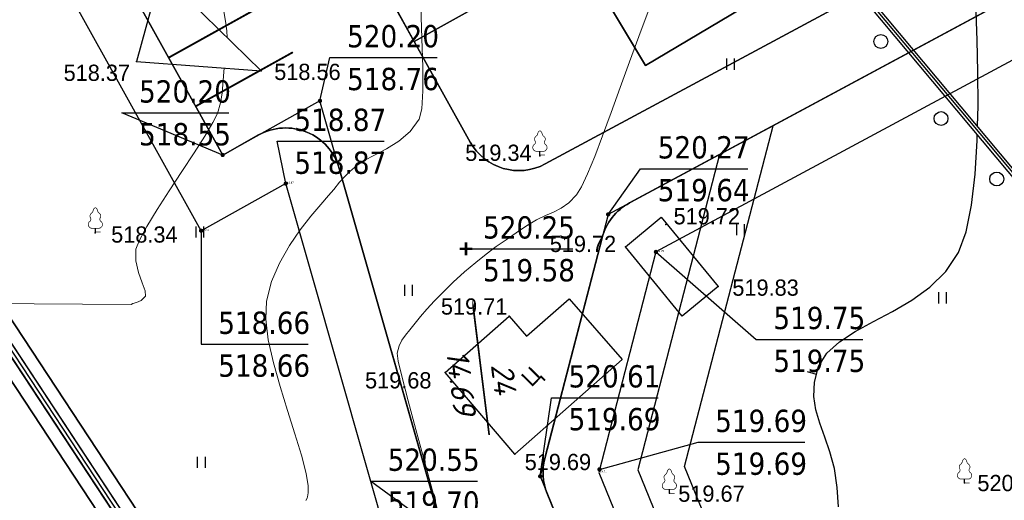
# Model space of a CAD drawing. Header units: millimetres. Extents: x 767170 to 66149698, y -983507 to 2493658.
# Tile 253 of 256: x 3276220 to 3329287, y -654943 to -629043. Entities that reach past the tile are written whole.
import ezdxf

# ---------------------------------------------------------------- set-up
doc = ezdxf.new("R2010")
doc.units = ezdxf.units.MM
doc.linetypes.add('Д_ТРОТ_ТРУБА', pattern=[3, 1.5, -1.5])
doc.linetypes.add('ДОРОГИ_СТРОЯЩ', pattern=[9, 8, -1])
for name, color, linetype in [('(004) Точки рельефа', 7, 'Continuous'), ('(010) Геол. Выработки', 7, 'Continuous'), ('(022) Возд. Линии', 7, 'Continuous'), ('(025) Дорога', 7, 'Continuous'), ('(028) Гидротехн.', 7, 'Continuous'), ('(031) Горизонтали', 42, 'Continuous'), ('(035) Откосы', 7, 'Continuous'), ('(036) Растительность', 7, 'Continuous'), ('(038) Деревья', 7, 'Continuous'), ('(040) Ограда', 7, 'Continuous'), ('GLUXOY OG', 7, 'Continuous'), ('R_Loyiha_SRF-BND', 7, 'Continuous'), ('V_GRADEMARKER', 6, 'Continuous'), ('V_Loyiha_OPOR-PNT', 7, 'Continuous')]:
    doc.layers.add(name, color=color, linetype=linetype)
doc.layers.add('(032) Горизонтали утолщенные', color=32, linetype='Continuous', lineweight=30)
doc.layers.add('(042) Бергштрих', color=32, linetype='Continuous', lineweight=30)
doc.styles.add('BM-431', font='txt')
doc.styles.add('D-431', font='txt')
doc.styles.add('ESKD1', font='eskd1.shx', dxfattribs={"width": 1.2, "oblique": 14.994305})
doc.styles.get("Standard").update_dxf_attribs({"font": 'isocpeui.ttf'})
doc.styles.add('Tahoma', font='tahoma.ttf')
doc.linetypes.add('ОГРАДА_БЕТ', pattern='A,4,["|",Standard,S=0.8,R=0,X=0,Y=-0.8],4', length=8)
doc.linetypes.add('ОГРАДА_ГЛИН', pattern='A,4,["|",Standard,S=0.8,R=0,X=0,Y=-0.8],0.5,["|",Standard,S=0.8,R=0,X=0,Y=-0.8],3.5', length=8)
doc.linetypes.add('ОТКОСЫ_НЕУКР1', pattern='A,0.5,["|",Standard,S=-1.2,R=0,X=0,Y=1.2],1,["|",Standard,S=-0.5,R=0,X=0,Y=0.5],0.5', length=2)
doc.linetypes.add('ПОДПОРНАЯ СТЕНКА', pattern='A,2,["V",Standard,S=1.2,R=0,X=0,Y=-1.2],0.2,["V",Standard,S=0.8,R=0,X=0,Y=-0.8],0.25,["V",Standard,S=0.3,R=0,X=0,Y=-0.3],0.25', length=2.7)

# ---------------------------------------------------------------- blocks, each defined once
blk = doc.blocks.new('d')
at = {"layer": '(038) Деревья'}
blk.add_ellipse((0, 0), major_axis=(0.265, 0.265), ratio=1, start_param=5.497787, end_param=11.780972, dxfattribs=at)
blk = doc.blocks.new('I04010')
for p, q in [((-0.412273, 0.007146), (-0.412273, 1.207146)), ((0.387727, 1.207146), (0.387727, 0.007146))]:
    blk.add_line(p, q)
blk = doc.blocks.new('karagach-flat-66')
at = {"layer": '(038) Деревья', "const_width": 0.0375}
for points in [[(-0.208, 1.009, 0.181567), (-0.117, 1.159, 0.303004)], [(0, 1.312, 0.246034), (-0.117, 1.159, 0.489079)], [(0, 1.312, -0.246034), (0.117, 1.159, -0.489079)], [(0.208, 1.009, -0.181567), (0.117, 1.159, -0.303004)], [(-0.315, 0.559, 0.626949), (-0.218, 0.206, 0.702465)], [(-0.315, 0.559, 0.383603), (-0.255, 0.753, 0.352912)], [(-0.208, 1.009, 0.430853), (-0.255, 0.753, 0.548276)], [(0.208, 1.009, -0.430853), (0.255, 0.753, -0.548276)], [(0.315, 0.559, -0.626949), (0.218, 0.206, -0.702465)], [(0.315, 0.559, -0.383603), (0.255, 0.753, -0.352912)]]:
    blk.add_lwpolyline(points, format="xyb", dxfattribs=at)
for points in [[(0, 0.206), (-0.218, 0.206)], [(0, 0), (0, 0.206)], [(0, 0.206), (0.218, 0.206)], [(0, 0), (0.281, 0)]]:
    blk.add_lwpolyline(points, dxfattribs=at)
at = {"layer": '(038) Деревья'}
blk.add_lwpolyline([(0, 0), (0, 0.206)], dxfattribs=at)
blk = doc.blocks.new('karagach-flat-67-flat-1')
at = {"layer": '(038) Деревья', "const_width": 0.0375}
for points in [[(-0.208, 1.009, 0.181567), (-0.117, 1.159, 0.303004)], [(0, 1.312, 0.246034), (-0.117, 1.159, 0.489079)], [(0, 1.312, -0.246034), (0.117, 1.159, -0.489079)], [(0.208, 1.009, -0.181567), (0.117, 1.159, -0.303004)], [(-0.315, 0.559, 0.626949), (-0.218, 0.206, 0.702465)], [(-0.315, 0.559, 0.383603), (-0.255, 0.753, 0.352912)], [(-0.208, 1.009, 0.430853), (-0.255, 0.753, 0.548276)], [(0.208, 1.009, -0.430853), (0.255, 0.753, -0.548276)], [(0.315, 0.559, -0.626949), (0.218, 0.206, -0.702465)], [(0.315, 0.559, -0.383603), (0.255, 0.753, -0.352912)]]:
    blk.add_lwpolyline(points, format="xyb", dxfattribs=at)
for points in [[(0, 0.206), (-0.218, 0.206)], [(0, 0), (0, 0.206)], [(0, 0.206), (0.218, 0.206)], [(0, 0), (0.281, 0)]]:
    blk.add_lwpolyline(points, dxfattribs=at)
at = {"layer": '(038) Деревья'}
blk.add_lwpolyline([(0, 0), (0, 0.206)], dxfattribs=at)
blk = doc.blocks.new('karagach-flat-68')
at = {"layer": '(038) Деревья', "const_width": 0.0375}
for points in [[(-0.208, 1.009, 0.181567), (-0.117, 1.159, 0.303004)], [(0, 1.312, 0.246034), (-0.117, 1.159, 0.489079)], [(0, 1.312, -0.246034), (0.117, 1.159, -0.489079)], [(0.208, 1.009, -0.181567), (0.117, 1.159, -0.303004)], [(-0.315, 0.559, 0.626949), (-0.218, 0.206, 0.702465)], [(-0.315, 0.559, 0.383603), (-0.255, 0.753, 0.352912)], [(-0.208, 1.009, 0.430853), (-0.255, 0.753, 0.548276)], [(0.208, 1.009, -0.430853), (0.255, 0.753, -0.548276)], [(0.315, 0.559, -0.626949), (0.218, 0.206, -0.702465)], [(0.315, 0.559, -0.383603), (0.255, 0.753, -0.352912)]]:
    blk.add_lwpolyline(points, format="xyb", dxfattribs=at)
for points in [[(0, 0.206), (-0.218, 0.206)], [(0, 0), (0, 0.206)], [(0, 0.206), (0.218, 0.206)], [(0, 0), (0.281, 0)]]:
    blk.add_lwpolyline(points, dxfattribs=at)
at = {"layer": '(038) Деревья'}
blk.add_lwpolyline([(0, 0), (0, 0.206)], dxfattribs=at)
blk = doc.blocks.new('karagach-flat-69')
at = {"layer": '(038) Деревья', "const_width": 0.0375}
for points in [[(-0.208, 1.009, 0.181567), (-0.117, 1.159, 0.303004)], [(0, 1.312, 0.246034), (-0.117, 1.159, 0.489079)], [(0, 1.312, -0.246034), (0.117, 1.159, -0.489079)], [(0.208, 1.009, -0.181567), (0.117, 1.159, -0.303004)], [(-0.315, 0.559, 0.626949), (-0.218, 0.206, 0.702465)], [(-0.315, 0.559, 0.383603), (-0.255, 0.753, 0.352912)], [(-0.208, 1.009, 0.430853), (-0.255, 0.753, 0.548276)], [(0.208, 1.009, -0.430853), (0.255, 0.753, -0.548276)], [(0.315, 0.559, -0.626949), (0.218, 0.206, -0.702465)], [(0.315, 0.559, -0.383603), (0.255, 0.753, -0.352912)]]:
    blk.add_lwpolyline(points, format="xyb", dxfattribs=at)
for points in [[(0, 0.206), (-0.218, 0.206)], [(0, 0), (0, 0.206)], [(0, 0.206), (0.218, 0.206)], [(0, 0), (0.281, 0)]]:
    blk.add_lwpolyline(points, dxfattribs=at)
at = {"layer": '(038) Деревья'}
blk.add_lwpolyline([(0, 0), (0, 0.206)], dxfattribs=at)
blk = doc.blocks.new('Topo Xos')
at = {"layer": '(004) Точки рельефа', "color": 7, "linetype": 'ByBlock', "lineweight": -2, "transparency": 16777216}
for p in [(-70.242, -59.681), (-63.513, -60.182), (-48.505, -64.775), (-72.466, -68.921), (-43.891, -69.672), (-38.887, -71.806), (-50.146, -73.414), (-53.6, -76.442), (-49.841, -80.851), (-41.519, -82.949)]:
    blk.add_point(p, dxfattribs=at)
at = {"layer": '(004) Точки рельефа', "transparency": 16777216}
blk.add_point((-25.609, -82.393), dxfattribs=at)
at = {"layer": '(010) Геол. Выработки', "transparency": 16777216}
blk.add_point((-41.714, -68.474), dxfattribs=at)
at = {"layer": '(025) Дорога', "linetype": 'Д_ТРОТ_ТРУБА', "ltscale": 600, "transparency": 16777216, "flags": 128}
blk.add_lwpolyline([(-49.841, -80.851), (-53.6, -76.442), (-50.146, -73.414), (-49.214, -74.477), (-46.926, -72.471), (-44.059, -75.741), (-49.841, -80.851)], dxfattribs=at)
at = {"layer": '(028) Гидротехн.', "ltscale": 600, "transparency": 16777216}
for points in [[(-8.956, -82.702), (-37.557, -48.518)], [(-8.726, -82.509), (-37.327, -48.325)]]:
    blk.add_lwpolyline(points, dxfattribs=at)
at = {"layer": '(028) Гидротехн.', "color": 3, "linetype": 'Д_ТРОТ_ТРУБА', "ltscale": 600, "transparency": 16777216, "flags": 128}
blk.add_lwpolyline([(-8.841, -82.605), (-37.442, -48.421)], dxfattribs=at)
at = {"layer": '(031) Горизонтали', "color": 42, "linetype": 'Continuous', "lineweight": 0, "ltscale": 600, "transparency": 16777216}
for points in [[(-65.347, -58.382), (-65.376, -58.026), (-65.447, -57.518), (-65.549, -56.879)], [(-61.113, -83.346), (-61.049, -83.22), (-61.019, -83.135), (-60.983, -82.931), (-60.99, -82.543), (-61.097, -81.89), (-61.353, -80.893), (-61.703, -79.745), (-62.102, -78.497), (-62.504, -77.202), (-62.863, -75.913), (-63.135, -74.682), (-63.272, -73.561), (-63.23, -72.603), (-62.954, -71.547), (-62.526, -70.542), (-61.997, -69.605), (-61.418, -68.755), (-60.839, -68.009), (-60.311, -67.386), (-59.885, -66.904), (-59.611, -66.582), (-59.296, -66.186), (-59.029, -65.893), (-58.741, -65.618), (-58.361, -65.281), (-57.96, -65.016), (-57.403, -64.729), (-56.759, -64.391), (-56.097, -63.974), (-55.489, -63.449), (-55.002, -62.786), (-54.864, -62.226), (-54.806, -61.272), (-54.81, -59.988), (-54.854, -58.441), (-54.918, -56.693)], [(-53.676, -85.185), (-54.186, -83.206), (-54.696, -81.293), (-55.177, -79.522), (-55.597, -77.972), (-55.927, -76.718), (-56.134, -75.838), (-56.19, -75.409), (-56.087, -75.008), (-55.937, -74.697), (-55.74, -74.423), (-55.5, -74.138), (-55.217, -73.789), (-54.932, -73.433), (-54.585, -73.028), (-54.175, -72.579), (-53.701, -72.093), (-53.163, -71.573), (-52.559, -71.025), (-51.95, -70.506), (-51.386, -70.059), (-50.848, -69.66), (-50.32, -69.289), (-49.783, -68.924), (-49.221, -68.544), (-48.677, -68.217), (-48.197, -67.987), (-47.76, -67.796), (-47.349, -67.585), (-46.945, -67.297), (-46.529, -66.871), (-46.261, -66.439), (-45.929, -65.733), (-45.544, -64.799), (-45.116, -63.683), (-44.653, -62.431), (-44.166, -61.09), (-43.663, -59.707), (-43.156, -58.327), (-42.653, -56.996)], [(-78.402, -72.725), (-70.532, -72.769), (-70.43, -72.731), (-70.245, -72.669), (-69.986, -72.557), (-69.751, -72.321), (-69.768, -72.04), (-69.925, -71.601), (-70.124, -71.05), (-70.271, -70.433), (-70.269, -69.796), (-70.083, -69.302), (-69.685, -68.568), (-69.132, -67.661), (-68.484, -66.652), (-67.8, -65.61), (-67.138, -64.603), (-66.558, -63.702), (-66.118, -62.974), (-65.878, -62.49), (-65.709, -61.914), (-65.62, -61.396), (-65.578, -60.92), (-65.555, -60.471), (-65.517, -60.032)]]:
    blk.add_lwpolyline(points, dxfattribs=at)
at = {"layer": '(032) Горизонтали утолщенные', "color": 32, "linetype": 'Continuous', "lineweight": 30, "ltscale": 600, "transparency": 16777216}
for points in [[(-24.91, -63.165), (-24.884, -62.063), (-24.89, -60.233), (-24.93, -58.532), (-24.99, -57.05), (-25.052, -55.88), (-25.101, -55.111), (-25.121, -54.833), (-25.101, -54.784), (-25.072, -54.719), (-25.063, -54.67), (-25.052, -54.616), (-24.869, -54.423), (-24.37, -53.895), (-23.624, -53.091), (-22.701, -52.075), (-21.669, -50.908), (-20.599, -49.652), (-20.577, -49.624)], [(-32.402, -83.682), (-32.478, -82.633), (-32.628, -81.615), (-32.865, -80.722), (-33.141, -79.919), (-33.41, -79.175), (-33.625, -78.456), (-33.738, -77.729), (-33.704, -76.961), (-33.475, -76.121), (-33.033, -75.398), (-32.354, -74.781), (-31.497, -74.229), (-30.522, -73.701), (-29.488, -73.155), (-28.452, -72.552), (-27.476, -71.849), (-26.617, -71.005), (-25.934, -69.98), (-25.527, -68.864), (-25.234, -67.423), (-25.04, -65.749), (-24.929, -63.932), (-24.921, -63.62)]]:
    blk.add_lwpolyline(points, dxfattribs=at)
at = {"layer": '(035) Откосы', "linetype": 'ОТКОСЫ_НЕУКР1', "ltscale": 600, "transparency": 16777216}
blk.add_lwpolyline([(-70.242, -59.681), (-63.513, -60.182), (-68.919, -54.88), (-70.242, -59.681)], dxfattribs=at)
at = {"layer": '(035) Откосы', "linetype": 'ПОДПОРНАЯ СТЕНКА', "ltscale": 600, "transparency": 16777216}
blk.add_lwpolyline([(-43.891, -69.672), (-41.956, -68.078), (-38.887, -71.806), (-40.822, -73.399)], close=True, dxfattribs=at)
at = {"layer": '(040) Ограда', "ltscale": 600, "transparency": 16777216, "flags": 128}
blk.add_lwpolyline([(7.06, 105.873), (2.797, 103.255), (11.659, 86.823), (-65.034, 40.217), (-128.016, 1.963), (-48.288, -119.227), (-43.67, -125.768)], dxfattribs=at)
at = {"layer": '(040) Ограда', "linetype": 'ОГРАДА_БЕТ', "ltscale": 600, "transparency": 16777216, "flags": 128}
blk.add_lwpolyline([(7.61, 105.742), (3.328, 103.112), (12.191, 86.678), (-64.827, 39.875), (-127.454, 1.836), (-47.958, -119.002), (-43.344, -125.537)], dxfattribs=at)
at = {"layer": '(042) Бергштрих', "color": 32, "linetype": 'Continuous', "lineweight": 30, "ltscale": 600, "transparency": 16777216}
blk.add_line((-33.589, -76.541), (-34.072, -76.41), dxfattribs=at)
at = {"layer": '(022) Возд. Линии', "transparency": 16777216}
for name, p in [('karagach-flat-69', (-48.496, -64.725)), ('karagach-flat-68', (-72.457, -68.871)), ('karagach-flat-66', (-25.609, -82.393)), ('karagach-flat-67-flat-1', (-41.519, -82.949))]:
    blk.add_blockref(name, p, dxfattribs=at)
at = {"layer": '(036) Растительность', "linetype": 'Continuous', "transparency": 16777216, "xscale": 0.5, "yscale": 0.5, "zscale": 0.5}
for p in [(-38.214, -60.131), (-37.673, -69.052), (-66.814, -69.177), (-55.568, -72.317), (-26.797, -72.723), (-66.736, -81.585)]:
    blk.add_blockref('I04010', p, dxfattribs=at)
at = {"layer": '(038) Деревья', "linetype": 'Continuous', "transparency": 16777216}
for p in [(-30.125, -58.605), (-26.877, -62.759), (-23.875, -66.015)]:
    blk.add_blockref('d', p, dxfattribs=at)
at = {"layer": '(004) Точки рельефа', "linetype": 'ByBlock', "transparency": 16777216, "style": 'D-431'}
blk.add_text('520.25', height=0.875, dxfattribs=at).set_placement((-24.917, -82.836))
at = {"layer": '(004) Точки рельефа', "linetype": 'ByBlock', "transparency": 16777216, "char_height": 0.875, "attachment_point": 4, "style": 'D-431'}
for s, insert in [('518.37', (-74.166, -60.298)), ('518.56', (-62.816, -60.247)), ('519.34', (-52.523, -64.608)), ('519.72', (-41.292, -68.027)), ('518.34', (-71.604, -69.012)), ('519.72', (-47.966, -69.518)), ('519.83', (-38.124, -71.874)), ('519.71', (-53.831, -72.892)), ('519.68', (-57.92, -76.87)), ('519.69', (-49.316, -81.27)), ('519.67', (-41.04, -82.977))]:
    blk.add_mtext(s, dxfattribs=dict(at, insert=insert))
at = {"layer": '(025) Дорога', "linetype": 'ДОРОГИ_СТРОЯЩ', "transparency": 16777216, "style": 'BM-431'}
blk.add_text('Ц', height=0.875, rotation=45.4202, dxfattribs=at).set_placement((-48.957, -77.263))
blk = doc.blocks.new('*U1489')
at = {"color": 7, "true_color": 0xffffff, "const_width": 100}
blk.add_lwpolyline([(-3000, 0), (3000, 0)], dxfattribs=at)
blk = doc.blocks.new('*U1490')
at = {"color": 0, "linetype": 'ByBlock', "lineweight": -2, "transparency": 16777216}
for p in [(0, 30000), (0, 27000), (0, 24000), (0, 21000), (0, 18000), (0, 15000), (0, 12000), (0, 9000), (0, 6000), (0, 3000), (0, 0)]:
    blk.add_blockref('*U1489', p, dxfattribs=at)
blk = doc.blocks.new('*U1357')
at = {"layer": 'V_Loyiha_OPOR-PNT', "elevation": 520.2}
blk.add_lwpolyline([(-65.594, -64.722), (-71.025, -62.449), (-65.264, -62.449)], dxfattribs=at)
at = {"layer": 'V_Loyiha_OPOR-PNT', "const_width": 0.115, "elevation": 520.2}
blk.add_lwpolyline([(-65.652, -64.722, 1), (-65.537, -64.722, 1)], format="xyb", close=True, dxfattribs=at)
at = {"layer": 'V_Loyiha_OPOR-PNT', "color": 1, "style": 'Tahoma'}
blk.add_text('520.20', height=1.2, dxfattribs=at).set_placement((-70.102, -61.895, 520.2))
at = {"layer": 'V_Loyiha_OPOR-PNT', "color": 5, "style": 'Tahoma'}
blk.add_text('518.55', height=1.2, dxfattribs=at).set_placement((-70.102, -64.203, 520.2))
blk = doc.blocks.new('*U1358')
at = {"layer": 'V_Loyiha_OPOR-PNT', "elevation": 520.2}
blk.add_lwpolyline([(-60.35, -61.804), (-59.811, -59.472), (-54.037, -59.472)], dxfattribs=at)
at = {"layer": 'V_Loyiha_OPOR-PNT', "const_width": 0.115, "elevation": 520.2}
blk.add_lwpolyline([(-60.408, -61.804, 1), (-60.292, -61.804, 1)], format="xyb", close=True, dxfattribs=at)
at = {"layer": 'V_Loyiha_OPOR-PNT', "color": 1, "style": 'Tahoma'}
blk.add_text('520.20', height=1.2, dxfattribs=at).set_placement((-58.888, -58.918, 520.2))
at = {"layer": 'V_Loyiha_OPOR-PNT', "color": 5, "style": 'Tahoma'}
blk.add_text('518.76', height=1.2, dxfattribs=at).set_placement((-58.888, -61.226, 520.2))
blk = doc.blocks.new('*U1359')
at = {"layer": 'V_Loyiha_OPOR-PNT', "elevation": 520.55}
blk.add_lwpolyline([(-53.676, -85.185), (-57.622, -82.293), (-51.861, -82.293)], dxfattribs=at)
at = {"layer": 'V_Loyiha_OPOR-PNT', "const_width": 0.115, "elevation": 520.55}
blk.add_lwpolyline([(-53.734, -85.185, 1), (-53.619, -85.185, 1)], format="xyb", close=True, dxfattribs=at)
at = {"layer": 'V_Loyiha_OPOR-PNT', "color": 1, "style": 'Tahoma'}
blk.add_text('520.55', height=1.2, dxfattribs=at).set_placement((-56.699, -81.739, 520.55))
at = {"layer": 'V_Loyiha_OPOR-PNT', "color": 5, "style": 'Tahoma'}
blk.add_text('519.70', height=1.2, dxfattribs=at).set_placement((-56.699, -84.047, 520.55))
blk = doc.blocks.new('*U1371')
at = {"layer": 'V_Loyiha_OPOR-PNT', "elevation": 520.27}
blk.add_lwpolyline([(-44.818, -67.924), (-43.069, -65.46), (-37.283, -65.46)], dxfattribs=at)
at = {"layer": 'V_Loyiha_OPOR-PNT', "const_width": 0.115, "elevation": 520.27}
blk.add_lwpolyline([(-44.875, -67.924, 1), (-44.76, -67.924, 1)], format="xyb", close=True, dxfattribs=at)
at = {"layer": 'V_Loyiha_OPOR-PNT', "color": 1, "style": 'Tahoma'}
blk.add_text('520.27', height=1.2, dxfattribs=at).set_placement((-42.146, -64.907, 520.27))
at = {"layer": 'V_Loyiha_OPOR-PNT', "color": 5, "style": 'Tahoma'}
blk.add_text('519.64', height=1.2, dxfattribs=at).set_placement((-42.146, -67.214, 520.27))
blk = doc.blocks.new('*U1372')
at = {"layer": 'V_Loyiha_OPOR-PNT', "elevation": 520.61}
blk.add_lwpolyline([(-48.482, -82.033), (-47.876, -77.801), (-42.117, -77.801)], dxfattribs=at)
at = {"layer": 'V_Loyiha_OPOR-PNT', "const_width": 0.115, "elevation": 520.61}
blk.add_lwpolyline([(-48.539, -82.033, 1), (-48.424, -82.033, 1)], format="xyb", close=True, dxfattribs=at)
at = {"layer": 'V_Loyiha_OPOR-PNT', "color": 1, "style": 'Tahoma'}
blk.add_text('520.61', height=1.2, dxfattribs=at).set_placement((-46.953, -77.247, 520.61))
at = {"layer": 'V_Loyiha_OPOR-PNT', "color": 5, "style": 'Tahoma'}
blk.add_text('519.69', height=1.2, dxfattribs=at).set_placement((-46.953, -79.555, 520.61))
blk = doc.blocks.new('*U1410')
at = {"layer": 'V_Loyiha_OPOR-PNT', "const_width": 0.115, "elevation": 518.66}
blk.add_lwpolyline([(-66.815, -68.802, 1), (-66.7, -68.802, 1)], format="xyb", close=True, dxfattribs=at)
at = {"layer": 'V_Loyiha_OPOR-PNT', "elevation": 518.66}
blk.add_lwpolyline([(-66.757, -68.802), (-66.757, -74.916), (-60.984, -74.916)], dxfattribs=at)
at = {"layer": 'V_Loyiha_OPOR-PNT', "color": 1, "style": 'Tahoma'}
blk.add_text('518.66', height=1.2, dxfattribs=at).set_placement((-65.834, -74.362, 518.66))
at = {"layer": 'V_Loyiha_OPOR-PNT', "color": 5, "style": 'Tahoma'}
blk.add_text('518.66', height=1.2, dxfattribs=at).set_placement((-65.834, -76.67, 518.66))
blk = doc.blocks.new('*U1411')
at = {"layer": 'V_Loyiha_OPOR-PNT', "elevation": 518.87}
blk.add_lwpolyline([(-62.197, -66.264), (-62.654, -63.981), (-56.886, -63.981)], dxfattribs=at)
at = {"layer": 'V_Loyiha_OPOR-PNT', "const_width": 0.115, "elevation": 518.87}
blk.add_lwpolyline([(-62.254, -66.264, 1), (-62.139, -66.264, 1)], format="xyb", close=True, dxfattribs=at)
at = {"layer": 'V_Loyiha_OPOR-PNT', "color": 1, "style": 'Tahoma'}
blk.add_text('518.87', height=1.2, dxfattribs=at).set_placement((-61.731, -63.427, 518.87))
at = {"layer": 'V_Loyiha_OPOR-PNT', "color": 5, "style": 'Tahoma'}
blk.add_text('518.87', height=1.2, dxfattribs=at).set_placement((-61.731, -65.735, 518.87))
blk = doc.blocks.new('*U1413')
at = {"layer": 'V_Loyiha_OPOR-PNT', "elevation": 519.69}
blk.add_lwpolyline([(-45.286, -81.663), (-39.975, -80.201), (-34.216, -80.201)], dxfattribs=at)
at = {"layer": 'V_Loyiha_OPOR-PNT', "const_width": 0.115, "elevation": 519.69}
blk.add_lwpolyline([(-45.344, -81.663, 1), (-45.229, -81.663, 1)], format="xyb", close=True, dxfattribs=at)
at = {"layer": 'V_Loyiha_OPOR-PNT', "color": 1, "style": 'Tahoma'}
blk.add_text('519.69', height=1.2, dxfattribs=at).set_placement((-39.052, -79.647, 519.69))
at = {"layer": 'V_Loyiha_OPOR-PNT', "color": 5, "style": 'Tahoma'}
blk.add_text('519.69', height=1.2, dxfattribs=at).set_placement((-39.052, -81.955, 519.69))
blk = doc.blocks.new('*U1414')
at = {"layer": 'V_Loyiha_OPOR-PNT', "const_width": 0.115, "elevation": 519.75}
blk.add_lwpolyline([(-42.301, -69.945, 1), (-42.185, -69.945, 1)], format="xyb", close=True, dxfattribs=at)
at = {"layer": 'V_Loyiha_OPOR-PNT', "elevation": 519.75}
blk.add_lwpolyline([(-42.243, -69.945), (-36.838, -74.657), (-31.097, -74.657)], dxfattribs=at)
at = {"layer": 'V_Loyiha_OPOR-PNT', "color": 1, "style": 'Tahoma'}
blk.add_text('519.75', height=1.2, dxfattribs=at).set_placement((-35.915, -74.103, 519.75))
at = {"layer": 'V_Loyiha_OPOR-PNT', "color": 5, "style": 'Tahoma'}
blk.add_text('519.75', height=1.2, dxfattribs=at).set_placement((-35.915, -76.411, 519.75))
blk = doc.blocks.new('*U1418')
at = {"layer": 'V_GRADEMARKER', "elevation": 520.425}
blk.add_lwpolyline([(-52.145, -72.484, 0, 0.486, 0), (-51.916, -74.316, 0.0923, 0.0923, 0), (-51.23, -79.812, 0.486, 0, 0)], format="xyseb", dxfattribs=at)
at = {"layer": 'V_GRADEMARKER', "style": 'ESKD1', "oblique": 14.9943, "width": 1.2}
for s, p in [('14.69', (-53.559, -75.316, 520.425)), ('24', (-51.144, -76.027, 520.425))]:
    blk.add_text(s, height=1.2, rotation=277.1206, dxfattribs=at).set_placement(p)
blk = doc.blocks.new('*U1441')
at = {"layer": 'V_Loyiha_OPOR-PNT', "const_width": 0.138, "elevation": 520.25}
for points in [[(-52.483, -70.122), (-52.483, -69.43)], [(-52.83, -69.776), (-52.137, -69.776)]]:
    blk.add_lwpolyline(points, dxfattribs=at)
at = {"layer": 'V_Loyiha_OPOR-PNT', "elevation": 520.25}
blk.add_lwpolyline([(-52.483, -69.776), (-52.483, -69.776), (-46.715, -69.776)], dxfattribs=at)
at = {"layer": 'V_Loyiha_OPOR-PNT', "color": 1, "style": 'Tahoma'}
blk.add_text('520.25', height=1.2, dxfattribs=at).set_placement((-51.56, -69.222, 520.25))
at = {"layer": 'V_Loyiha_OPOR-PNT', "color": 5, "style": 'Tahoma'}
blk.add_text('519.58', height=1.2, dxfattribs=at).set_placement((-51.56, -71.53, 520.25))
blk = doc.blocks.new('*U1518')
at = {"layer": 'R_Loyiha_SRF-BND'}
blk.add_polyline3d([(-56.516, -86.165, 519.339), (-62.197, -66.264, 518.87), (-66.757, -68.802, 518.66), (-88.782, -29.212, 518.08), (-102.159, -37.341, 518.09), (-103.791, -34.86, 519.978), (-128.016, 1.963, 519.8), (1.724, 80.787, 520.4), (11.77, 62.887, 520.82), (4, 58.294, 520.26), (46.661, -15.96, 520.97), (27.6, -27.396, 520.73), (23.571, -34.547, 520.82), (-42.243, -69.945, 519.75), (-45.328, -81.823, 519.715), (-29.378, -120.948, 521.28)], dxfattribs=at)
at = {"layer": 'R_Loyiha_SRF-BND', "color": 170, "style": 'Tahoma'}
for s, p in [('518.87', (-62.197, -66.264, 518.87)), ('518.66', (-66.757, -68.802, 518.66)), ('519.75', (-42.243, -69.945, 519.75)), ('519.71', (-45.328, -81.823, 519.715))]:
    blk.add_text(s, height=0.1, dxfattribs=at).set_placement(p)

msp = doc.modelspace()

# ---------------------------------------------------------------- block references
at = {"xscale": 1000, "yscale": 1000, "zscale": 1000}
msp.add_blockref('Topo Xos', (3352754.32, -571613.28), dxfattribs=at)

# ---------------------------------------------------------------- next in the draw order: linework, layer by layer
for points in [[(3341355.79, -736834.3), (3338963.79, -738920.39), (3300395.29, -685926.13), (3223754.93, -569428.84), (3354734.55, -489851.54), (3417832.14, -602286.69), (3386575.58, -622966.39), (3386415.24, -626464), (3388363.36, -629103.83), (3367521.85, -647824.51), (3398510.59, -687779.78), (3350636.95, -728888.93), (3351483.64, -729874.71), (3346654.19, -734022.69)], [(3398510.59, -687779.78), (3367521.85, -647824.51), (3388363.36, -629103.83), (3386415.24, -626464), (3386575.58, -622966.39), (3417832.14, -602286.69), (3354734.55, -489851.54), (3223754.93, -569428.84), (3300395.29, -685926.13)], [(3300971, -685527.59), (3224738.53, -569650.32), (3354478.73, -490826.03), (3416903.29, -602061.89), (3385892.61, -622578.92), (3385704.61, -626679.92), (3387422.61, -629007.92), (3366569.61, -647738.92), (3397549.33, -687682.55)], [(3397001.83, -687629.31), (3366025.47, -647690.01), (3386885.04, -628953.11), (3385298.53, -626803.3), (3385502.34, -622357.51), (3416372.52, -601933.43), (3354332.55, -491382.88), (3225300.58, -569776.88), (3301299.98, -685299.86)], [(3359171.41, -501435.7), (3354076.73, -492357.37), (3226284.18, -569998.35), (3301875.69, -684901.32), (3339262.33, -736271.67), (3340245.89, -735413.89)], [(3364524.22, -508726.34), (3356754.66, -513319.35), (3385655.28, -563623.67), (3399414.83, -587573.5), (3380354.46, -599009.68), (3376325.33, -606160.38), (3310511.21, -641558.78), (3307426.61, -653436.18), (3323376.13, -692561.05), (3332274.72, -685253.3), (3328466.84, -680616.48), (3363242.99, -652057.43), (3381651.74, -674473.62), (3384824.65, -678338.53), (3384822.63, -678340.19), (3387357.39, -681427.77), (3379624.28, -687776.29), (3375820.49, -683142.9), (3351093.54, -703442.56), (3336707.18, -715257.01), (3342738.66, -723544.43), (3346918.1, -719954.74), (3352456.88, -726403.49)], [(3306349.86, -692918.3), (3309470.68, -690238.86), (3296238.07, -657778.72), (3290557.71, -637877.7), (3285996.93, -640415), (3263971.85, -600824.96), (3250595.2, -608953.79)], [(3287160.06, -636334.91), (3269658.33, -604875.58)], [(3269658.33, -604875.58), (3287160.06, -636334.91)], [(3287160.06, -636334.91), (3269658.33, -604875.58)], [(3309090.16, -638916.69), (3371841.21, -605165.78)], [(3321204.54, -616428.14), (3324888.97, -622612.89), (3309940.5, -631518.13), (3306255.8, -625332.93)], [(3332268.92, -621908.03), (3304545.65, -636819.11)], [(3306255.8, -625332.93), (3297485.72, -630211.98)], [(3300502.98, -635635.5), (3297485.72, -630211.98)], [(3287160.06, -636334.91), (3289099.23, -635256.09)], [(3293442.22, -637053.35), (3299063.83, -656724.13)], [(3304564.42, -652522.33), (3307607.54, -640804.68)]]:
    msp.add_lwpolyline(points)
for points in [[(3301875.69, -684901.32), (3246560.45, -600819.32, -0.03415901), (3246009.77, -600038.66), (3245560.43, -599299.23), (3226284.18, -569998.35), (3354076.73, -492357.37), (3359171.41, -501435.7), (3356360.35, -503097.47), (3359413.67, -508262.47), (3362108.51, -506669.4), (3415443.67, -601708.63), (3384819.37, -621970.03), (3384587.9, -627019.22), (3385944.29, -628857.21), (3365073.23, -647604.42), (3396040.54, -687532.07)], [(3330142.35, -611620.91), (3333489.94, -617844.89, -0.41421356), (3332268.92, -621908.03), (3304545.65, -636819.11, -0.41005504), (3300502.98, -635635.5), (3297485.72, -630211.98)], [(3330142.35, -611620.91), (3333489.94, -617844.89, -0.41421356), (3332268.92, -621908.03), (3304545.65, -636819.11, -0.41005504), (3300502.98, -635635.5), (3297485.72, -630211.98)], [(3297485.72, -630211.98), (3300502.98, -635635.5, 0.41005504), (3304545.65, -636819.11), (3332268.92, -621908.03, 0.41421356), (3333489.94, -617844.89), (3330142.35, -611620.91)], [(3330142.35, -611620.91), (3333489.94, -617844.89, -0.41421356), (3332268.92, -621908.03), (3304545.65, -636819.11, -0.41005504), (3300502.98, -635635.5), (3297485.72, -630211.98)], [(3330142.35, -611620.91), (3333489.94, -617844.89, -0.41421356), (3332268.92, -621908.03), (3304545.65, -636819.11, -0.41005504), (3300502.98, -635635.5), (3297485.72, -630211.98)], [(3330142.35, -611620.91), (3333489.94, -617844.89, -0.41421356), (3332268.92, -621908.03), (3304545.65, -636819.11, -0.41005504), (3300502.98, -635635.5), (3297485.72, -630211.98)], [(3297485.72, -630211.98), (3300502.98, -635635.5, 0.41005504), (3304545.65, -636819.11), (3332268.92, -621908.03, 0.41421356), (3333489.94, -617844.89), (3330142.35, -611620.91)], [(3297485.72, -630211.98), (3300502.98, -635635.5, 0.41005504), (3304545.65, -636819.11), (3332268.92, -621908.03, 0.41421356), (3333489.94, -617844.89), (3330142.35, -611620.91)], [(3289099.23, -635256.09, -0.48309237), (3293442.22, -637053.35)], [(3304545.65, -636819.11, -0.41005504), (3300502.98, -635635.5)], [(3307607.54, -640804.68, -0.20876473), (3309090.16, -638916.69)]]:
    msp.add_lwpolyline(points, format="xyb")
at = {"lineweight": 30}
for points in [[(3320598.1, -693693.53), (3304648.57, -654568.66, -0.16168228), (3304522.93, -652682.08), (3307607.54, -640804.68, -0.20876473), (3309090.16, -638916.69), (3371841.21, -605165.78, 0.14199501), (3375419.01, -601657.59), (3377740.8, -597536.99, -0.1300409), (3378810.97, -596437.2), (3389457.36, -590049.39, 0.40867475), (3391925.51, -580559.85), (3383054.01, -565118.14), (3354123.43, -514761.65, -0.41421356), (3355230.23, -510665.92), (3359413.67, -508262.47), (3357377.97, -504818.87), (3352774.92, -507463.39, -0.32105605), (3349299.65, -507115.23, 0.32190714), (3341172, -506313.63), (3254080.69, -556706.98)], [(3269658.33, -604875.58), (3287160.06, -636334.91), (3289099.23, -635256.09, -0.48309225), (3293442.22, -637053.35), (3299077.92, -656797.86)], [(3289099.23, -635256.09, -0.48309225), (3293442.22, -637053.35)], [(3293442.22, -637053.35, 0.48309225), (3289099.23, -635256.09)], [(3304545.65, -636819.11, -0.41005504), (3300502.98, -635635.5)], [(3304545.65, -636819.11, -0.41005504), (3300502.98, -635635.5)], [(3307607.54, -640804.68, -0.20876473), (3309090.16, -638916.69)], [(3309090.16, -638916.69, 0.20876473), (3307607.54, -640804.68)], [(3304648.57, -654568.66, -0.16168228), (3304522.93, -652682.08)], [(3304522.93, -652682.08, 0.16168228), (3304648.57, -654568.66)]]:
    msp.add_lwpolyline(points, format="xyb", dxfattribs=at)
at = {"color": 2, "lineweight": 30}
for points in [[(3362997.57, -506143.84), (3352677.38, -512244.66), (3383054.01, -565118.14), (3395347.15, -586515.53), (3378130.41, -596845.54), (3374138.51, -603930.17), (3307936.74, -639537.06), (3304272.54, -653646.23), (3322134.59, -697462.61), (3336497.07, -685667.78), (3332689.19, -681030.96), (3362828.51, -656279.77), (3383135.11, -681012.61), (3380039.44, -683554.01), (3376235.65, -678920.62), (3332616.46, -714734.44), (3342226.53, -727938.95), (3346596.96, -724185.21), (3355718.77, -734805.63)], [(3308120.9, -695351.76), (3313064.44, -691107.39), (3299077.92, -656797.86), (3292404.39, -633417.33), (3287160.06, -636334.91), (3265077.92, -596642.32), (3249037.25, -606390.05)]]:
    msp.add_lwpolyline(points, dxfattribs=at)
at = {"lineweight": 30}
for points in [[(3223754.93, -569428.84), (3300395.29, -685926.13)], [(3300971, -685527.59), (3224738.53, -569650.32)], [(3225300.58, -569776.88), (3301299.98, -685299.86)], [(3301875.69, -684901.32), (3246560.45, -600819.32)], [(3246560.45, -600819.32), (3301875.69, -684901.32)], [(3269658.33, -604875.58), (3287160.06, -636334.91)], [(3287160.06, -636334.91), (3269658.33, -604875.58)], [(3309090.16, -638916.69), (3371841.21, -605165.78)], [(3371841.21, -605165.78), (3309090.16, -638916.69)], [(3332268.92, -621908.03), (3304545.65, -636819.11)], [(3332268.92, -621908.03), (3304545.65, -636819.11)], [(3300502.98, -635635.5), (3292993.79, -622137.76)], [(3309940.5, -631518.13), (3324888.97, -622612.89)], [(3297485.72, -630211.98), (3306255.8, -625332.93)], [(3306255.8, -625332.93), (3309940.5, -631518.13)], [(3300502.98, -635635.5), (3297485.72, -630211.98)], [(3287160.06, -636334.91), (3289099.23, -635256.09)], [(3289099.23, -635256.09), (3287160.06, -636334.91)], [(3293442.22, -637053.35), (3299077.92, -656797.86)], [(3299077.92, -656797.86), (3293442.22, -637053.35)], [(3304522.93, -652682.08), (3307607.54, -640804.68)], [(3307607.54, -640804.68), (3304522.93, -652682.08)], [(3320598.1, -693693.53), (3304648.57, -654568.66)], [(3304648.57, -654568.66), (3320598.1, -693693.53)]]:
    msp.add_lwpolyline(points, dxfattribs=at)
for points in [[(3293442.22, -637053.35, 0.48309225), (3289099.23, -635256.09), (3287160.06, -636334.91), (3269658.33, -604875.58), (3272279.94, -603417.1, 0.41421356), (3273443.07, -599337.01), (3271724.72, -596248.28, 0.42549538), (3267545.15, -595143.01), (3255627.07, -602385.49, -0.37475214), (3246560.45, -600819.32), (3301875.69, -684901.32), (3339262.33, -736271.67), (3340245.89, -735413.89), (3319513.28, -706926.67), (3299077.92, -656797.86)], [(3332268.92, -621908.03), (3304545.65, -636819.11, -0.41005504), (3300502.98, -635635.5), (3297485.72, -630211.98), (3306255.8, -625332.93), (3309940.5, -631518.13), (3324888.97, -622612.89), (3321204.54, -616428.14), (3330142.35, -611620.91), (3333489.94, -617844.89, -0.41421356)]]:
    msp.add_lwpolyline(points, format="xyb", close=True)
for points in [[(3324888.97, -622612.89), (3321204.54, -616428.14), (3330142.35, -611620.91), (3329194.98, -609859.52), (3320179.97, -614708.28), (3316495.53, -608523.53), (3301547.06, -617428.76), (3305231.76, -623613.96), (3296513.4, -628464.24), (3297485.72, -630211.98), (3306255.8, -625332.93), (3309940.5, -631518.13)], [(3312052.58, -653128.1), (3316823.56, -634757.25), (3313941.35, -636307.46), (3309529.32, -653296.14), (3326179.83, -694140.55), (3328121.55, -692545.97)]]:
    msp.add_lwpolyline(points, close=True)
at = {"layer": 'GLUXOY OG', "color": 186, "linetype": 'ОГРАДА_ГЛИН', "lineweight": 30, "ltscale": 400}
for points in [[(3339079.89, -737890.33), (3300971, -685527.59), (3224738.53, -569650.32), (3354478.73, -490826.03), (3416903.29, -602061.89), (3385892.61, -622578.92), (3385704.61, -626679.92), (3387422.61, -629007.92), (3366569.61, -647738.92), (3397549.33, -687682.55)], [(3397001.83, -687629.31), (3366025.47, -647690.01), (3386885.04, -628953.11), (3385298.53, -626803.3), (3385502.34, -622357.51), (3416372.52, -601933.43), (3354332.55, -491382.88), (3225300.58, -569776.88), (3301299.98, -685299.86), (3339146.23, -737301.72)]]:
    msp.add_lwpolyline(points, dxfattribs=at)
at = {"layer": 'GLUXOY OG', "color": 186, "lineweight": 30, "ltscale": 400}
msp.add_lwpolyline([(3397275.58, -687655.93), (3366297.54, -647714.47), (3387153.82, -628980.52), (3385501.57, -626741.61), (3385697.48, -622468.21), (3416637.9, -601997.66), (3354405.64, -491104.45), (3225019.56, -569713.6), (3301135.49, -685413.73), (3339113.06, -737596.03)], dxfattribs=at)

# ---------------------------------------------------------------- next in the draw order: block references
at = {"rotation": 29.0884551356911}
msp.add_blockref('*U1490', (3288323.19, -632254.82), dxfattribs=at)
at = {"layer": 'R_Loyiha_SRF-BND', "xscale": 1000, "yscale": 1000, "zscale": 1000}
msp.add_blockref('*U1518', (3352754.32, -571613.28), dxfattribs=at)
at = {"layer": 'V_GRADEMARKER', "xscale": 1000, "yscale": 1000, "zscale": 1000}
msp.add_blockref('*U1418', (3352754.32, -571613.28), dxfattribs=at)
at = {"layer": 'V_Loyiha_OPOR-PNT', "xscale": 1000, "yscale": 1000, "zscale": 1000}
for name in ['*U1358', '*U1357', '*U1411', '*U1371', '*U1441', '*U1410', '*U1414', '*U1372', '*U1413', '*U1359']:
    msp.add_blockref(name, (3352754.32, -571613.28), dxfattribs=at)

doc.saveas('drawing.dxf')
